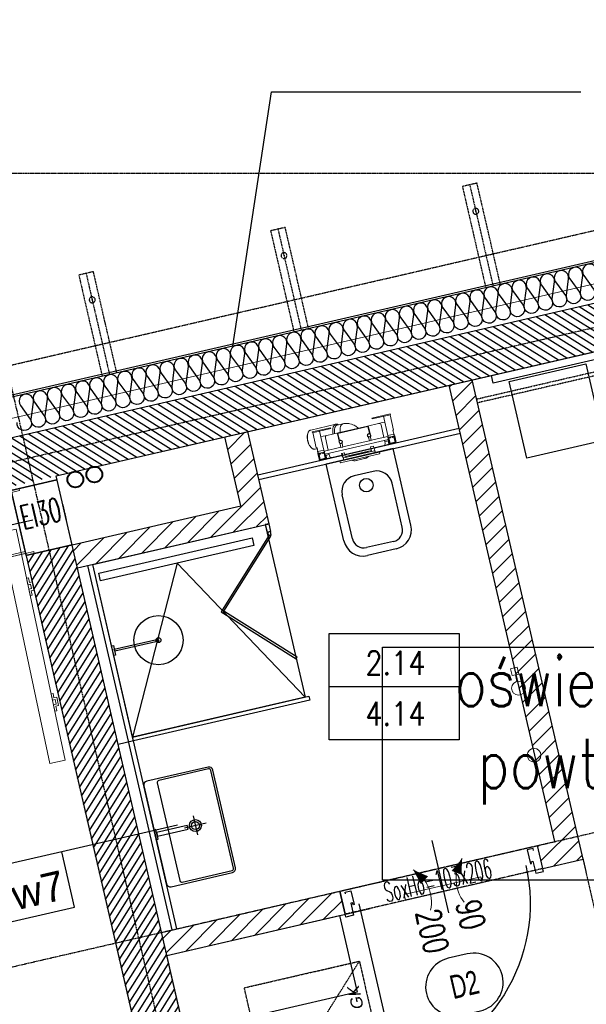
# Model space of a CAD drawing. Header units: millimetres. Extents: x 69081 to 158617, y -37521 to -9534.
# Tile 137 of 256: x 111708 to 111996, y -19071 to -18571. Entities that reach past the tile are written whole.
import ezdxf
from ezdxf.enums import TextEntityAlignment as Align

# ---------------------------------------------------------------- set-up
doc = ezdxf.new("R2010")
doc.units = ezdxf.units.MM
for name, pattern in [('DASHED2', [0.375, 0.25, -0.125]), ('DO', [0.8, 0.6, -0.1, 0, -0.1]), ('DP', [0.5, 0.3, -0.2]), ('KRESKOWA-SREDNIA', [0.2, 0.12, -0.08]), ('MP', [0.25, 0.15, -0.1])]:
    doc.linetypes.add(name, pattern=pattern)
for name, color, linetype in [('0_oświetlenie', 7, 'Continuous'), ('_A-opisy', 51, 'Continuous'), ('A-----SZ', 8, 'Continuous'), ('A-ARM', 8, 'Continuous'), ('A-BUD-MA-MATERIALY', 8, 'Continuous'), ('A-MEB', 8, 'Continuous'), ('A-OKN', 3, 'Continuous'), ('A-OSI', 8, 'DO'), ('A-SCI', 7, 'Continuous'), ('A_GSA_GK', 2, 'Continuous'), ('AM DRZIW WEWN', 1, 'Continuous'), ('B-widok', 9, 'Continuous'), ('BA_ARM', 8, 'Continuous'), ('BA_drz', 7, 'Continuous'), ('BA_sym', 7, 'Continuous'), ('BA_WIC', 1, 'Continuous'), ('BA_wig', 3, 'Continuous'), ('F-BIL', 1, 'Continuous'), ('F-BIL-OP', 3, 'Continuous'), ('F-BIL-TA', 1, 'Continuous'), ('JS_p.poż.', 240, 'Continuous'), ('JS_PODCIĄGI', 1, 'DP'), ('JS_SUFIT PODWIESZONY', 40, 'Continuous'), ('porta', 8, 'Continuous'), ('R-----OP', 1, 'Continuous'), ('R-----WY', 1, 'Continuous')]:
    doc.layers.add(name, color=color, linetype=linetype)
for name, color, linetype, lineweight in [('_A-stolarka', 72, 'Continuous', 9), ('_A-ściany', 141, 'Continuous', 35), ('A-DRZ-SY', 7, 'Continuous', 25), ('DRZWI', 3, 'Continuous', 20), ('IS_Grzejnik', 15, 'Continuous', 5), ('IS_Pion1', 7, 'Continuous', 5), ('IS_Zawór1', 15, 'Continuous', 5), ('SB_OTWORY DRZWI', 1, 'Continuous', 9)]:
    doc.layers.add(name, color=color, linetype=linetype, lineweight=lineweight)
doc.layers.get('R-----WY').off()
doc.styles.add('Arial', font='l_10646.ttf')
doc.styles.add('BIKTS', font='bikromsw.shx', dxfattribs={"width": 0.85})
doc.styles.add('Opisowy', font='arial.ttf')
doc.styles.add('ROMANS', font='romans.shx', dxfattribs={"height": 1})
doc.styles.add('SIMPLEX', font='simplex', dxfattribs={"width": 0.85})
doc.styles.add('SŁAWKA', font='simplex.shx', dxfattribs={"height": 12.5})
doc.styles.add('WYM--ROMANSSHX-08', font='ROMANS.SHX', dxfattribs={"width": 0.8})

# ---------------------------------------------------------------- blocks, each defined once
blk = doc.blocks.new('stelaż kibel')
at = {"layer": 'BA_ARM', "lineweight": 0}
for p, q in [((-8.04, 20.61), (-21.23, 20.61)), ((-4.56, 20.01), (-7.53, 20.01)), ((-22.85, 19.54), (-23.06, 19.23)), ((-20.64, 19.5), (-20.64, 19.1)), ((-20.64, 19.5), (-11.14, 19.5)), ((-20.64, 19.1), (-11.14, 19.1)), ((-20.49, 11.1), (-20.49, 19.1)), ((-16.99, 9.1), (-16.99, 19.1)), ((-16.99, 16.1), (-15.84, 16.1)), ((-13.84, 16.1), (-15.84, 16.1)), ((-14.84, 8.6), (-14.84, 15.1)), ((-13.84, 16.1), (-7.94, 16.1)), ((-11.14, 19.5), (-11.14, 19.1)), ((-8.44, 15.6), (-8.44, 11.9)), ((-8.14, 12.11), (-8.14, 15.8)), ((-8.14, 15.8), (7.46, 15.8)), ((7.26, 16.1), (-7.94, 16.1)), ((7.26, 16.1), (13.16, 16.1)), ((7.46, 15.8), (7.46, 12.11)), ((7.76, 11.9), (7.76, 15.6)), ((10.46, 19.5), (10.46, 19.1)), ((10.46, 19.5), (19.96, 19.5)), ((10.46, 19.1), (19.96, 19.1)), ((15.16, 16.1), (13.16, 16.1)), ((14.16, 15.1), (14.16, 8.6)), ((15.16, 16.1), (16.31, 16.1)), ((16.31, 9.1), (16.31, 19.1)), ((19.81, 11.1), (19.81, 19.1)), ((19.96, 19.5), (19.96, 19.1)), ((-23.06, 12), (-22.85, 11.68)), ((-21.23, 10.61), (-20.09, 10.61)), ((-20.09, 11.1), (-20.49, 11.1)), ((-20.09, 9.1), (-20.09, 11.1)), ((-8.44, 11.9), (-8.41, 11.9)), ((-8.27, 11.9), (-8.14, 11.9)), ((-8.24, 10.29), (-8.24, 8.5)), ((-8.14, 11.9), (-8.14, 11.99)), ((-7.24, 8.5), (-7.24, 10.29)), ((6.56, 8.5), (6.56, 10.29)), ((7.46, 11.99), (7.46, 11.9)), ((7.46, 11.9), (7.59, 11.9)), ((7.56, 10.29), (7.56, 8.5)), ((7.73, 11.9), (7.76, 11.9)), ((19.41, 11.1), (19.81, 11.1)), ((19.41, 9.1), (19.41, 11.1)), ((-20.09, 9.35), (-20.37, 9.35)), ((-20.37, 9.35), (-20.37, 4.55)), ((-20.34, 8.1), (-20.34, 4.6)), ((-16.84, 8.1), (-20.34, 8.1)), ((-16.99, 7.95), (-20.19, 7.95)), ((-20.19, 7.95), (-20.19, 4.75)), ((-20.09, 9.1), (-16.99, 9.1)), ((-20.09, 9.1), (-20.09, 8.1)), ((-19.04, 7.8), (-20.04, 7.8)), ((-20.04, 7.8), (-20.04, 4.8)), ((-19.84, 5), (-19.84, 7.6)), ((-19.84, 7.6), (-19.04, 7.6)), ((-19.04, 7.6), (-19.04, 7.8)), ((-17.04, 7.8), (-18.04, 7.8)), ((-18.04, 7.8), (-18.04, 7.6)), ((-18.04, 7.6), (-17.24, 7.6)), ((-17.24, 7.6), (-17.24, 5)), ((-17.09, 9.1), (-17.09, 8.1)), ((-17.04, 4.8), (-17.04, 7.8)), ((-16.99, 4.75), (-16.99, 7.95)), ((-16.84, 8.6), (-16.84, 8.1)), ((-8.24, 8.6), (-16.84, 8.6)), ((-16.84, 4.6), (-16.84, 8.1)), ((16.16, 7), (-16.84, 7)), ((-14.84, 6.4), (-16.84, 6.4)), ((-16.54, 6.4), (-16.54, 4.6)), ((-14.84, 5.6), (-14.84, 7)), ((-7.14, 5.5), (-8.64, 5.5)), ((-8.64, 5.5), (-8.64, 4.6)), ((-8.37, 5.5), (-8.37, 2.47)), ((-8.24, 8.5), (-7.24, 8.5)), ((6.56, 8.6), (-7.24, 8.6)), ((-7.14, 4.6), (-7.14, 5.5)), ((7.96, 5.5), (6.46, 5.5)), ((6.46, 4.6), (6.46, 5.5)), ((7.56, 8.5), (6.56, 8.5)), ((16.16, 8.6), (7.56, 8.6)), ((7.96, 5.5), (7.96, 4.6)), ((14.16, 7), (14.16, 5.6)), ((16.16, 6.4), (14.16, 6.4)), ((15.86, 4.6), (15.86, 6.4)), ((16.16, 8.6), (16.16, 8.1)), ((16.16, 8.1), (16.16, 4.6)), ((19.66, 8.1), (16.16, 8.1)), ((19.41, 9.1), (16.31, 9.1)), ((16.31, 7.95), (16.31, 4.75)), ((19.51, 7.95), (16.31, 7.95)), ((17.36, 7.8), (16.36, 7.8)), ((16.36, 7.8), (16.36, 4.8)), ((16.41, 9.1), (16.41, 8.1)), ((16.56, 5), (16.56, 7.6)), ((16.56, 7.6), (17.36, 7.6)), ((17.36, 7.6), (17.36, 7.8)), ((18.36, 7.8), (18.36, 7.6)), ((19.36, 7.8), (18.36, 7.8)), ((18.36, 7.6), (19.16, 7.6)), ((19.16, 7.6), (19.16, 5)), ((19.36, 4.8), (19.36, 7.8)), ((19.56, 9.4), (19.41, 9.4)), ((19.41, 9.1), (19.41, 8.1)), ((19.66, 8.15), (19.41, 8.4)), ((19.41, 8.4), (19.41, 8.1)), ((19.51, 4.75), (19.51, 7.95)), ((19.56, 8.25), (19.56, 9.4)), ((19.66, 8.1), (19.66, 8.15)), ((19.66, 4.6), (19.66, 8.1)), ((-20.37, 4.55), (-10.87, 4.55)), ((-20.34, 4.6), (-16.84, 4.6)), ((-20.19, 4.75), (-16.99, 4.75)), ((-20.04, 4.8), (-17.04, 4.8)), ((-17.24, 5), (-19.84, 5)), ((-16.54, 4.6), (-16.84, 4.6)), ((-13.84, 4.6), (-16.54, 4.6)), ((-8.64, 4.6), (-13.84, 4.6)), ((-10.87, 4.55), (-10.87, 4.6)), ((-10.29, 2), (-10.29, 1.2)), ((-10.25, 2), (-10.29, 2)), ((-10.25, 2), (-9.45, 2)), ((-10.05, 1), (-10.09, 1)), ((-9.45, 1), (-10.05, 1)), ((9.45, 2), (-9.45, 2)), ((9.45, 1), (-9.45, 1)), ((-8.64, 4.6), (-8.37, 4.6)), ((-8.64, 3.6), (-8.64, 4.6)), ((-8.37, 3.6), (-8.64, 3.6)), ((-8.37, 2.47), (-8.32, 2.42)), ((-8.37, 2.47), (-8.32, 2.47)), ((-8.34, 2.43), (-8.34, 2)), ((-8.31, 3.1), (-8.32, 3.1)), ((-8.31, 3.1), (-8.01, 3.1)), ((8.01, 3.1), (-8.01, 3.1)), ((-7.14, 3.6), (-7.14, 4.6)), ((6.46, 4.6), (-7.14, 4.6)), ((6.46, 3.6), (-7.14, 3.6)), ((-6.37, 3.1), (-6.37, 3.6)), ((-4.77, 3.6), (-4.77, 3.3)), ((-4.77, 3.3), (-4.77, 3.1)), ((-4.77, 3.3), (4.83, 3.3)), ((-4.77, 3.3), (4.83, 3.3)), ((-2.14, 0.3), (-2.21, 0.3)), ((-2.11, 0.3), (-2.14, 0.3)), ((2.18, 0.3), (-2.11, 0.3)), ((2.2, 0.3), (2.18, 0.3)), ((2.27, 0.3), (2.2, 0.3)), ((4.83, 3.3), (4.83, 3.6)), ((4.83, 3.1), (4.83, 3.3)), ((6.21, 3.6), (6.21, 3.1)), ((6.46, 3.6), (6.46, 4.6)), ((13.16, 4.6), (7.96, 4.6)), ((8.01, 3.1), (8.14, 3.1)), ((8.14, 3.1), (8.14, 2)), ((8.14, 3.1), (8.19, 3.1)), ((8.19, 3.1), (8.19, 2)), ((8.19, 2.35), (8.21, 2.37)), ((8.19, 2.37), (8.21, 2.37)), ((8.21, 2.37), (8.21, 4.6)), ((9.45, 2), (10.25, 2)), ((10.05, 1), (9.45, 1)), ((10.25, 2), (10.25, 1.2)), ((15.86, 4.6), (13.16, 4.6)), ((16.16, 4.6), (15.86, 4.6)), ((16.16, 4.6), (19.66, 4.6)), ((16.31, 4.75), (19.51, 4.75)), ((16.36, 4.8), (19.36, 4.8)), ((19.16, 5), (16.56, 5))]:
    blk.add_line(p, q, dxfattribs=at)
at = {"layer": 'BA_ARM', "lineweight": 0, "flags": 128}
for points in [[(-21.23, 20.61), (-21.45, 20.59), (-21.67, 20.54), (-21.88, 20.46), (-22.09, 20.33), (-22.3, 20.18), (-22.5, 19.99), (-22.68, 19.78), (-22.86, 19.53), (-23.03, 19.26), (-23.18, 18.96), (-23.32, 18.64), (-23.45, 18.29), (-23.56, 17.93), (-23.65, 17.55), (-23.73, 17.16), (-23.79, 16.75), (-23.83, 16.34), (-23.85, 15.93), (-23.86, 15.51), (-23.84, 15.09), (-23.81, 14.68), (-23.76, 14.27), (-23.69, 13.87), (-23.61, 13.48), (-23.51, 13.11), (-23.39, 12.76), (-23.25, 12.43), (-23.11, 12.11), (-22.95, 11.83), (-22.77, 11.57), (-22.59, 11.34), (-22.4, 11.13), (-22.2, 10.96), (-21.99, 10.83), (-21.78, 10.72), (-21.56, 10.65), (-21.34, 10.62), (-21.23, 10.61)], [(-10.66, 16.1), (-10.64, 16.34), (-10.6, 16.75), (-10.54, 17.16), (-10.47, 17.55), (-10.37, 17.93), (-10.26, 18.29), (-10.14, 18.64), (-10, 18.96), (-9.84, 19.26), (-9.68, 19.53), (-9.5, 19.78), (-9.31, 19.99), (-9.11, 20.18), (-8.91, 20.33), (-8.7, 20.46), (-8.48, 20.54), (-8.26, 20.59), (-8.04, 20.61)], [(-9.83, 16.1), (-9.81, 16.4), (-9.76, 16.78), (-9.7, 17.16), (-9.62, 17.52), (-9.52, 17.87), (-9.41, 18.2), (-9.28, 18.51), (-9.13, 18.79), (-8.98, 19.05), (-8.81, 19.28), (-8.63, 19.49), (-8.44, 19.66), (-8.25, 19.8), (-8.05, 19.9), (-7.84, 19.97), (-7.64, 20.01), (-7.53, 20.01)], [(-6.86, 16.1), (-6.83, 16.4), (-6.79, 16.78), (-6.72, 17.16), (-6.64, 17.52), (-6.54, 17.87), (-6.43, 18.2), (-6.3, 18.51), (-6.16, 18.79), (-6, 19.05), (-5.83, 19.28), (-5.65, 19.49), (-5.47, 19.66), (-5.27, 19.8), (-5.07, 19.9), (-4.87, 19.97), (-4.66, 20.01), (-4.55, 20.01)], [(2.46, 16.1), (2.18, 16.51), (1.84, 16.94), (1.54, 17.29), (1.26, 17.57), (0.8, 17.99), (0.27, 18.42), (-0.36, 18.83), (-1.08, 19.22), (-1.57, 19.43), (-2.05, 19.61), (-2.47, 19.73), (-2.64, 19.78), (-2.84, 19.82), (-3.14, 19.88), (-3.54, 19.95), (-4.04, 20), (-4.55, 20.01)], [(-23.06, 12), (-23.12, 12.09), (-23.28, 12.36), (-23.42, 12.66), (-23.55, 12.97), (-23.66, 13.31), (-23.76, 13.67), (-23.84, 14.04), (-23.9, 14.42), (-23.95, 14.81), (-23.98, 15.21), (-23.99, 15.61), (-23.98, 16.01), (-23.95, 16.41), (-23.9, 16.8), (-23.84, 17.19), (-23.76, 17.56), (-23.66, 17.91), (-23.55, 18.25), (-23.42, 18.57), (-23.28, 18.87), (-23.12, 19.14), (-23.06, 19.23)], [(2.2, 0.3), (2.23, 0.3), (2.25, 0.3)]]:
    blk.add_lwpolyline(points, dxfattribs=at)
at = {"layer": 'BA_ARM', "lineweight": 0}
for centre, radius, start, end in [((-8.13, 18.84), 1.78, 41.3776, 87.2916), ((-13.84, 15.1), 1, 90, 180), ((-7.94, 15.6), 0.5, 90, 180), ((7.26, 15.6), 0.5, 0, 90), ((13.16, 15.1), 1, 0, 90), ((-7.74, 11.3), 0.9, 138.1897, 242.734), ((-7.74, 11.3), 0.8, 131.4096, 120), ((-7.94, 10.29), 0.3, 135.0482, 180), ((-7.74, 11.3), 0.9, 297.266, 116.3878), ((-7.54, 10.29), 0.3, 0, 44.9518), ((7.06, 11.3), 0.9, 63.6122, 242.734), ((7.06, 11.3), 0.8, 60, 48.5904), ((6.86, 10.29), 0.3, 135.0482, 180), ((7.06, 11.3), 0.9, 297.266, 41.8103), ((7.26, 10.29), 0.3, 0, 44.9518), ((-13.84, 5.6), 1, 180, 270), ((13.16, 5.6), 1, 270, 0), ((-10.09, 1.2), 0.2, 179.9998, 269.9999), ((-2.21, 4.3), 4, 235.5885, 270), ((-2.17, 3.71), 3.41, 232.6467, 270.5225), ((-2.15, 3.69), 3.39, 232.5127, 270.557), ((2.21, 3.71), 3.41, 269.4571, 307.3947), ((2.27, 4.3), 4, 270, 270.6505), ((2.27, 4.3), 4, 273.5283, 304.4115), ((2.45, 3.34), 2.99, 281.7106, 308.4469), ((10.05, 1.2), 0.2, 269.9998, 0.0006)]:
    blk.add_arc(centre, radius, start, end, dxfattribs=at)
blk = doc.blocks.new('wc 50')
at = {"layer": 'A-MEB', "ltscale": 50}
for p, q in [((57717.02, -30557.07), (57682.02, -30557.07)), ((57682.02, -30597.07), (57682.02, -30557.07)), ((57717.02, -30597.07), (57717.02, -30557.07)), ((57704.52, -30566.07), (57694.52, -30566.07)), ((57686.52, -30597.07), (57686.52, -30574.07)), ((57712.52, -30597.07), (57712.52, -30574.07)), ((57707.02, -30607.07), (57692.02, -30607.07)), ((57706.52, -30603.07), (57692.52, -30603.07))]:
    blk.add_line(p, q, dxfattribs=at)
blk.add_circle((57699.52, -30572.1), 3.43, dxfattribs=at)
for centre, radius, start, end in [((57694.52, -30574.07), 8, 90, 180), ((57704.52, -30574.07), 8, 0, 90), ((57692.02, -30597.07), 10, 180, 270), ((57692.52, -30597.07), 6, 180, 270), ((57706.52, -30597.07), 6, 270, 0), ((57707.02, -30597.07), 10, 270, 0)]:
    blk.add_arc(centre, radius, start, end, dxfattribs=at)
blk = doc.blocks.new('osie')
at = {"layer": 'A-OSI'}
for p, q in [((17560.16, -41339.7), (18200.3, -44112.43)), ((16655.23, -41856.71), (18557.21, -41417.61)), ((16633.35, -41487.43), (20818.3, -41487.43)), ((16711.47, -42100.31), (18613.45, -41661.2))]:
    blk.add_line(p, q, dxfattribs=at)
blk = doc.blocks.new('KRATKA WENT')
at = {"layer": 'DRZWI'}
for points in [[(-12.72, 11.16, 0, 5.4, 0), (-8.38, 4.78, 5.4, 5.4, 0)], [(12.72, 11.16, 0, 5.4, 0), (8.38, 4.78, 5.4, 5.4, 0)]]:
    blk.add_lwpolyline(points, format="xyseb", dxfattribs=at)
blk.add_lwpolyline([(20, -3), (20, 0), (-20, 0), (-20, -3)], close=True, dxfattribs=at)
for centre, start, end in [((-26.01, -2.55), 334.6838, 45.9092), ((26.01, -2.55), 134.0908, 205.3162)]:
    blk.add_arc(centre, 19.09, start, end, dxfattribs=at)
blk = doc.blocks.new('dr1h901')
at = {"color": 0}
blk.add_line((-0.5, 0), (-0.5, 1.005), dxfattribs=at)
at = {"color": 1}
blk.add_line((0, 0.1689), (0, -0.2655), dxfattribs=at)
blk.add_arc((-0.5, 0), 1, 0, 90, dxfattribs=at)
blk = doc.blocks.new('DYBY-BL5')
at = {"layer": 'F-BIL-TA', "color": 1}
blk.add_line((0, 45), (110, 45), dxfattribs=at)
blk.add_lwpolyline([(0, 0), (0, 90), (110, 90), (110, 0)], close=True, dxfattribs=at)
at = {"layer": 'F-BIL-OP', "style": 'SIMPLEX', "width": 0.85}
blk.add_attdef('NR', text='', height=20, dxfattribs=at).set_placement((56, 55), align=Align.CENTER)
at = {"layer": 'F-BIL-OP', "color": 2, "style": 'SIMPLEX', "width": 0.85, "flags": 1}
for tag, p in [('NAZWA', (119, 55)), ('POSADZKA', (119, 12)), ('GRUPA', (119, -27)), ('RODZAJ', (119, -72))]:
    blk.add_attdef(tag, p, '', height=19, dxfattribs=at)
at = {"layer": 'F-BIL-OP', "color": 2, "style": 'SIMPLEX', "width": 0.85}
blk.add_attdef('POW.', text='', height=20, dxfattribs=at).set_placement((56, 12), align=Align.CENTER)
at = {"layer": 'F-BIL-OP', "color": 2, "style": 'SIMPLEX', "width": 0.85, "flags": 1}
blk.add_attdef('POWH.', text='', height=20, dxfattribs=at).set_placement((56, -27), align=Align.CENTER)
blk = doc.blocks.new('rewizje małe')
at = {"layer": '_A-opisy', "color": 40}
blk.add_line((30513.18, -31215.64), (30513.18, -31235.83), dxfattribs=at)
blk.add_line((30513.18, -31215.64), (30513.18, -31235.83), dxfattribs=at)
blk.add_circle((30513.19, -31202.89), 12.75, dxfattribs=at)
at = {"layer": '_A-stolarka'}
for p, q in [((30497.25, -31227.33), (30497.25, -31196.51)), ((30497.25, -31196.51), (30498.31, -31196.51)), ((30497.25, -31228.39), (30497.25, -31196.51)), ((30498.31, -31196.51), (30498.31, -31228.39)), ((30497.25, -31228.39), (30497.25, -31227.33)), ((30496.19, -31228.39), (30497.25, -31228.39)), ((30496.19, -31232.64), (30496.19, -31228.39)), ((30496.19, -31228.39), (30497.25, -31228.39)), ((30497.25, -31232.64), (30496.19, -31232.64)), ((30497.25, -31228.39), (30497.25, -31232.64)), ((30498.31, -31228.39), (30497.25, -31228.39)), ((30529.12, -31228.39), (30529.12, -31228.39)), ((30529.12, -31228.39), (30529.12, -31232.64)), ((30530.19, -31228.39), (30529.12, -31228.39)), ((30529.12, -31232.64), (30530.19, -31232.64)), ((30530.19, -31232.64), (30530.19, -31228.39))]:
    blk.add_line(p, q, dxfattribs=at)
blk.add_arc((30497.25, -31228.39), 31.88, 0, 90, dxfattribs=at)
at = {"layer": '_A-ściany', "linetype": 'Continuous'}
for p, q in [((30496.18, -31228.39), (30496.18, -31252.39)), ((30530.18, -31228.39), (30530.18, -31252.39))]:
    blk.add_line(p, q, dxfattribs=at)
at = {"layer": '_A-ściany', "lineweight": 5}
for p, q in [((30530.18, -31228.39), (30496.18, -31228.39)), ((30530.18, -31252.39), (30496.18, -31252.39))]:
    blk.add_line(p, q, dxfattribs=at)
at = {"layer": 'JS_PODCIĄGI', "color": 4}
for p, q in [((30517.17, -31252.39), (30509.2, -31252.39)), ((30509.2, -31252.39), (30517.17, -31252.39))]:
    blk.add_line(p, q, dxfattribs=at)
at = {"layer": '_A-opisy', "color": 40, "insert": (30483.07, -31194.21), "char_height": 17, "attachment_point": 1, "style": 'Opisowy'}
blk.add_mtext_dynamic_manual_height_columns('\\pxqc;r', width=61.6239, gutter_width=1.06, heights=[0], dxfattribs=at)
blk = doc.blocks.new('symdrz')
blk.add_lwpolyline([(-10, -30, -1), (-10, 30), (10, 30, -1), (10, -30)], format="xyb", close=True)
at = {"style": 'BIKTS', "width": 0.8}
blk.add_attdef('SZERDRZ', text='', height=25, dxfattribs=at).set_placement((77.1, 8.8), align=Align.CENTER)
blk.add_attdef('SYMDRZ', text='', height=25, dxfattribs=at).set_placement((0, 0), align=Align.MIDDLE)
blk.add_attdef('WYSDRZ', text='', height=25, dxfattribs=at).set_placement((77.1, -9.5), align=Align.TOP_CENTER)
blk = doc.blocks.new('grzejniki pietro 2')
at = {"layer": 'IS_Grzejnik', "extrusion": (0, 0, -1), "elevation": -289.1}
blk.add_lwpolyline([(-17686.34, -41092.83), (-17711.29, -41210.21), (-17703.47, -41211.87), (-17678.52, -41094.49)], close=True, dxfattribs=at)
at = {"layer": 'IS_Grzejnik', "elevation": 289.1}
for points in [[(17691.65, -41117.77), (17692.34, -41121.03), (17693.71, -41120.74), (17694.19, -41123.02), (17692.82, -41123.31), (17693.52, -41126.57), (17694.5, -41126.37), (17694.01, -41124.08), (17695.38, -41123.79), (17694.48, -41119.55), (17693.11, -41119.85), (17692.62, -41117.56)], [(17704.12, -41176.46), (17704.81, -41179.72), (17706.18, -41179.43), (17706.67, -41181.71), (17705.3, -41182), (17705.99, -41185.26), (17706.97, -41185.06), (17706.48, -41182.77), (17707.85, -41182.48), (17706.95, -41178.24), (17705.58, -41178.53), (17705.1, -41176.25)]]:
    blk.add_lwpolyline(points, close=True, dxfattribs=at)
at = {"layer": 'IS_Pion1', "color": 5, "lineweight": 40}
blk.add_circle((17726.09, -41065.08, 289.1), 4, dxfattribs=at)
at = {"layer": 'IS_Pion1', "color": 1, "lineweight": 40}
blk.add_circle((17716.41, -41067.6, 289.1), 4, dxfattribs=at)
at = {"layer": 'IS_Zawór1', "linetype": 'ByBlock', "lineweight": -2, "extrusion": (0, 0, -1)}
blk.add_lwpolyline([(-17938.26, -41167.19), (-17937.47, -41163.78), (-17940.88, -41163), (-17941.67, -41166.41)], close=True, dxfattribs=at)
at = {"layer": 'IS_Zawór1', "linetype": 'ByBlock', "lineweight": -2, "extrusion": (0.97437, 0.224951, 0), "elevation": 8219.65}
blk.add_lwpolyline([(-44150.81, 0), (-44147.31, 0)], dxfattribs=at)
at = {"layer": 'IS_Zawór1', "linetype": 'ByBlock', "lineweight": -2, "extrusion": (0.982006, 0.188847, 0), "elevation": 9844.5}
blk.add_lwpolyline([(-43852.45, 0), (-43848.95, 0)], dxfattribs=at)
at = {"layer": 'IS_Zawór1', "linetype": 'ByBlock', "lineweight": -2}
for centre in [(17941.54, -41173.62), (17949.44, -41207.71)]:
    blk.add_circle(centre, 3.5, dxfattribs=at)
blk = doc.blocks.new('A$C253e2aa0')
at = {"layer": 'B-widok', "color": 1, "linetype": 'MP'}
blk.add_lwpolyline([(0, 60), (120, 60), (120, 0), (0, 0), (0, 60)], dxfattribs=at)
at = {"layer": 'B-widok', "linetype": 'MP'}
blk.add_lwpolyline([(0, 0), (60, 60), (120, 0)], dxfattribs=at)
at = {"layer": 'R-----OP', "ltscale": 10, "insert": (11.78, 9.11, 36538.02), "char_height": 6, "width": 4709.9909, "attachment_point": 1, "style": 'SŁAWKA'}
blk.add_mtext('{\\fArial|b0|i1|c0|p34;REWIZJE W SUFICIE GK}', dxfattribs=at)
blk = doc.blocks.new('A$Cf85abbde')
at = {"layer": 'A-SCI', "color": 4}
for p, q in [((12, 103), (0, 103)), ((12, 0), (0, 0))]:
    blk.add_line(p, q, dxfattribs=at)
at = {"layer": 'JS_PODCIĄGI', "lineweight": -3}
for p, q in [((0, 0), (0, 103)), ((12, 103), (12, 0))]:
    blk.add_line(p, q, dxfattribs=at)
at = {"layer": 'AM DRZIW WEWN', "insert": (0.83, 21.87), "char_height": 10, "width": 61.9698, "attachment_point": 1, "rotation": 90, "style": 'ROMANS'}
blk.add_mtext('{\\W0.5;SoxHo=103x206}', dxfattribs=at)

msp = doc.modelspace()

# ---------------------------------------------------------------- hatches: boundary and pattern name
at = {"layer": 'A-----SZ'}
h = msp.add_hatch(dxfattribs=at)
h.set_pattern_fill('ANSI31', color=256, angle=282.941373)
h.set_pattern_definition([(327.941373, (125079.1033, 14716.25), (1.6852479, 2.6908297), [])])
h.paths.add_polyline_path([(112014.5793, -18711.2511), (112019.9542, -18734.6415), (111688.1692, -18811.2401), (111682.7943, -18787.8497)])
h = msp.add_hatch(dxfattribs=at)
h.set_pattern_fill('ANSI31', color=256, scale=2)
h.set_pattern_definition([(45, (77432.36, 11586.2524), (-4.4901281, 4.4901281), [])])
h.paths.add_polyline_path([(111938.0672, -18753.5466), (111926.3748, -18756.246), (111979.9131, -18988.1461), (111971.1438, -18990.1707), (111973.8432, -19001.8631), (111994.305, -18997.1391)])
h.paths.add_polyline_path([(111824.0659, -18779.8659), (111812.3735, -18782.5653), (111820.4717, -18817.6426), (111734.7271, -18837.4383), (111737.4266, -18849.1308), (111834.8636, -18826.6357)])
h.paths.add_polyline_path([(111873.4831, -19025.0331), (111870.7837, -19013.3406), (111780.1673, -19034.2611), (111782.8667, -19045.9535)])
h.paths.add_polyline_path([(111543.5269, -18893.896), (111540.8275, -18882.2036), (111455.0829, -18901.9993), (111446.9847, -18866.922), (111435.2923, -18869.6214), (111446.0899, -18916.3911)])
h.paths.add_polyline_path([(111332.9834, -18893.2412), (111321.291, -18895.9406), (111377.5287, -19139.5332), (111397.9905, -19134.8092), (111395.2911, -19123.1167), (111386.5217, -19125.1413)])
h.paths.add_polyline_path([(111588.967, -19090.7188), (111586.2676, -19079.0263), (111493.7025, -19100.3967), (111496.4019, -19112.0891)])
h.paths.add_polyline_path([(111636.4317, -19296.3109), (111633.0574, -19281.6953), (111023.1018, -19422.5147), (111026.476, -19437.1302)])
h.paths.add_polyline_path([(112440.287, -19110.7262), (112436.9127, -19096.1107), (111826.9571, -19236.9301), (111830.3313, -19251.5456)])
h.paths.add_polyline_path([(111977.6292, -19409.4581), (111974.9297, -19397.7657), (111869.6978, -19422.0604), (111872.3972, -19433.7528)])
h.paths.add_polyline_path([(111678.4975, -19478.5181), (111675.7981, -19466.8256), (111570.5662, -19491.1203), (111573.2656, -19502.8128)])
h.paths.add_polyline_path([(111430.0332, -19535.8806), (111472.9055, -19525.9827), (111470.206, -19514.2903), (111415.6413, -19526.8876), (111451.6335, -19682.7868), (111463.3259, -19680.0874)])
h.paths.add_polyline_path([(111629.42, -19657.1361), (111626.0457, -19642.5205), (111101.8346, -19763.5442), (111105.2089, -19778.1597)])
h.paths.add_polyline_path([(111703.6921, -19587.6475), (111700.9926, -19575.9551), (111603.5556, -19598.4502), (111614.3533, -19645.2199), (111626.0457, -19642.5205), (111617.9475, -19607.4432)])
h.paths.add_polyline_path([(111725.9622, -19684.1102), (111723.2628, -19672.4177), (111637.5182, -19692.2134), (111629.42, -19657.1361), (111617.7276, -19659.8355), (111628.5252, -19706.6053)])
h.paths.add_polyline_path([(111762.4043, -19841.9581), (111759.7049, -19830.2657), (111654.4729, -19854.5604), (111657.1723, -19866.2528)])
h.paths.add_polyline_path([(112017.2989, -19616.8498), (112006.5012, -19570.08), (111994.8088, -19572.7794), (112002.907, -19607.8568), (111917.1624, -19627.6525), (111919.8619, -19639.3449)])
h.paths.add_polyline_path([(111992.3293, -19508.6947), (111894.8923, -19531.1898), (111897.5917, -19542.8823), (111983.3363, -19523.0866), (111991.4345, -19558.1639), (112003.1269, -19555.4645)])
h.paths.add_polyline_path([(112519.0199, -19451.7558), (112515.6456, -19437.1402), (111991.4345, -19558.1639), (111994.8088, -19572.7794)])
h.paths.add_polyline_path([(112061.5359, -19772.8981), (112058.8365, -19761.2057), (111953.6045, -19785.5004), (111956.3039, -19797.1928)])
h = msp.add_hatch(dxfattribs=at)
h.set_pattern_fill('ANSI31', color=256, angle=13)
h.set_pattern_definition([(58, (78350.1636, -6157.4446), (-2.6925527, 1.68249366), [])])
h.paths.add_polyline_path([(111711.3821, -18842.8279), (111734.767, -18837.4291), (111801.3127, -19125.8519), (111777.9278, -19131.2507)])

# ---------------------------------------------------------------- linework, layer by layer
msp.add_lwpolyline([(111556.6836, -18844.1938), (111703.244, -18807.7598), (111981.0586, -20011.1069), (112126.2397, -19977.5892), (112217.3915, -20376.0176), (113845.1415, -20376.0176), (113845.1415, -18660.5941), (113996.1415, -18660.5941), (113996.1415, -20536.5941), (111947.4049, -20536.5941), (111556.4636, -18843.6979)])
at = {"layer": '0_oświetlenie', "color": 7, "lineweight": 5, "elevation": 1}
msp.add_lwpolyline([(111353.9326, -21359.284), (114660.1136, -21359.284), (114644.1136, -18638.284), (113105.1136, -18638.284), (113105.1136, -19854.284), (112602.3789, -19854.284), (112319.9319, -18630.8715), (110820.3763, -18977.0712), (111353.9326, -21359.284)], dxfattribs=at)
at = {"layer": 'A-ARM', "linetype": 'DP'}
for p, q in [((111936.751, -18654.492), (111933.0387, -18655.3491)), ((111936.751, -18654.492), (111933.0387, -18655.3491)), ((111933.0387, -18655.3491), (111938.9801, -18681.0841)), ((111933.0387, -18655.3491), (111938.9801, -18681.0841)), ((111940.4634, -18653.6349), (111936.751, -18654.492)), ((111940.4634, -18653.6349), (111936.751, -18654.492)), ((111936.751, -18654.492), (111948.6338, -18705.962)), ((111936.751, -18654.492), (111948.6338, -18705.962)), ((111946.4048, -18679.3699), (111940.4634, -18653.6349)), ((111946.4048, -18679.3699), (111940.4634, -18653.6349)), ((111839.314, -18676.9871), (111835.6017, -18677.8442)), ((111839.314, -18676.9871), (111835.6017, -18677.8442)), ((111835.6017, -18677.8442), (111841.5431, -18703.5792)), ((111835.6017, -18677.8442), (111841.5431, -18703.5792)), ((111843.0264, -18676.13), (111839.314, -18676.9871)), ((111843.0264, -18676.13), (111839.314, -18676.9871)), ((111839.314, -18676.9871), (111851.1968, -18728.4571)), ((111839.314, -18676.9871), (111851.1968, -18728.4571)), ((111848.9678, -18701.8651), (111843.0264, -18676.13)), ((111848.9678, -18701.8651), (111843.0264, -18676.13)), ((111938.9801, -18681.0841), (111944.9215, -18706.8191)), ((111938.9801, -18681.0841), (111944.9215, -18706.8191)), ((111952.3462, -18705.105), (111946.4048, -18679.3699)), ((111952.3462, -18705.105), (111946.4048, -18679.3699)), ((111741.877, -18699.4822), (111738.1647, -18700.3393)), ((111741.877, -18699.4822), (111738.1647, -18700.3393)), ((111738.1647, -18700.3393), (111744.1061, -18726.0743)), ((111738.1647, -18700.3393), (111744.1061, -18726.0743)), ((111745.5894, -18698.6252), (111741.877, -18699.4822)), ((111745.5894, -18698.6252), (111741.877, -18699.4822)), ((111741.877, -18699.4822), (111753.7598, -18750.9522)), ((111741.877, -18699.4822), (111753.7598, -18750.9522)), ((111751.5308, -18724.3602), (111745.5894, -18698.6252)), ((111751.5308, -18724.3602), (111745.5894, -18698.6252)), ((111854.9092, -18727.6001), (111848.9678, -18701.8651)), ((111854.9092, -18727.6001), (111848.9678, -18701.8651)), ((111841.5431, -18703.5792), (111847.4845, -18729.3142)), ((111841.5431, -18703.5792), (111847.4845, -18729.3142)), ((111744.1061, -18726.0743), (111750.0475, -18751.8093)), ((111744.1061, -18726.0743), (111750.0475, -18751.8093)), ((111757.4722, -18750.0952), (111751.5308, -18724.3602)), ((111757.4722, -18750.0952), (111751.5308, -18724.3602))]:
    msp.add_line(p, q, dxfattribs=at)
for points in [[(111938.3938, -18668.2759, 0.41421356), (111940.1928, -18669.4001, 0.41421356), (111941.317, -18667.6011, 0.41421356), (111939.518, -18666.4769, 0.41421356)], [(111840.9568, -18690.771, 0.41421356), (111842.7558, -18691.8952, 0.41421356), (111843.8799, -18690.0962, 0.41421356), (111842.081, -18688.972, 0.41421356)], [(111743.5198, -18713.2661, 0.41421356), (111745.3188, -18714.3903, 0.41421356), (111746.4429, -18712.5913, 0.41421356), (111744.644, -18711.4672, 0.41421356)]]:
    msp.add_lwpolyline(points, format="xyb", close=True, dxfattribs=at)
at = {"layer": 'A-ARM'}
for points in [[(111832.9148, -18827.0856), (111853.1604, -18914.7789), (111765.4671, -18935.0245), (111745.2215, -18847.3312), (111834.8636, -18826.6357)], [(111853.1604, -18914.7789), (111788.1696, -18846.6525), (111765.4671, -18935.0245)]]:
    msp.add_lwpolyline(points, dxfattribs=at)
for points in [[(111748.295, -18851.7531), (111826.2446, -18833.757), (111827.1444, -18837.6545), (111749.1948, -18855.6506)], [(111765.4671, -18935.0245), (111855.1092, -18914.329), (111855.5591, -18916.2777), (111765.917, -18936.9732)], [(111776.3772, -18982.2814), (111777.502, -18987.1533), (111778.4764, -18986.9283), (111777.3516, -18982.0565)], [(111778.1389, -18985.4668), (111793.7289, -18981.8675), (111793.279, -18979.9188), (111777.689, -18983.518)]]:
    msp.add_lwpolyline(points, close=True, dxfattribs=at)
for points in [[(111771.2034, -18959.8709), (111782.6759, -19009.5638, 0.41421356), (111785.0745, -19011.0626), (111816.2543, -19003.8642, 0.41421356), (111817.7532, -19001.4655), (111806.2807, -18951.7727, 0.41421356), (111803.882, -18950.2738), (111772.7022, -18957.4723, 0.41421356)], [(111778.0239, -18958.2962), (111789.4965, -19007.9891, 0.41421356), (111790.6958, -19008.7385), (111816.0294, -19002.8898, 0.41421356), (111816.7788, -19001.6905), (111805.3063, -18951.9976, 0.41421356), (111804.107, -18951.2482), (111778.7734, -18957.0969, 0.41421356)]]:
    msp.add_lwpolyline(points, format="xyb", close=True, dxfattribs=at)
msp.add_circle((111778.6315, -18885.8015), 12.5, dxfattribs=at)
at = {"layer": 'A-ARM', "linetype": 'DP'}
for p in [(111939.8554, -18667.9385), (111842.4184, -18690.4336), (111744.9814, -18712.9287)]:
    msp.add_point(p, dxfattribs=at)
at = {"layer": 'A-BUD-MA-MATERIALY'}
for points in [[(112001.3159, -18698.876, 1.47258809), (111994.6964, -18700.5401), (111999.6496, -18707.4201, -1.47258809), (111993.03, -18709.0842), (111994.161, -18700.5279, 1.47258809), (111987.5414, -18702.192), (111992.4947, -18709.0719, -1.47258809), (111985.8751, -18710.736), (111987.006, -18702.1797, 1.47258809), (111980.3865, -18703.8438), (111985.3397, -18710.7238, -1.47258809), (111978.7201, -18712.3879), (111979.8511, -18703.8316, 1.47258809), (111973.2315, -18705.4957), (111978.1848, -18712.3756, -1.47258809), (111971.5652, -18714.0397), (111972.6962, -18705.4834, 1.47258809), (111966.0766, -18707.1475), (111971.0298, -18714.0275, -1.47258809), (111964.4102, -18715.6916), (111965.5412, -18707.1353, 1.47258809), (111958.9216, -18708.7994), (111963.8749, -18715.6793, -1.47258809), (111957.2553, -18717.3434), (111958.3863, -18708.7871, 1.47258809), (111951.7667, -18710.4512), (111956.7199, -18717.3312, -1.47258809), (111950.1003, -18718.9953), (111951.2313, -18710.439, 1.47258809), (111944.6117, -18712.1031), (111949.565, -18718.983, -1.47258809), (111942.9454, -18720.6471), (111944.0764, -18712.0908, 1.47258809), (111937.4568, -18713.7549), (111942.41, -18720.6349, -1.47258809), (111935.7904, -18722.299), (111936.9214, -18713.7427, 1.47258809), (111930.3018, -18715.4068), (111935.2551, -18722.2867, -1.47258809), (111928.6355, -18723.9508), (111929.7665, -18715.3945, 1.47258809), (111923.1469, -18717.0586), (111928.1001, -18723.9386, -1.47258809), (111921.4805, -18725.6027), (111922.6115, -18717.0464, 1.47258809), (111915.9919, -18718.7105), (111920.9452, -18725.5904, -1.47258809), (111914.3256, -18727.2545), (111915.4566, -18718.6982, 1.47258809), (111908.837, -18720.3623), (111913.7902, -18727.2423, -1.47258809), (111907.1707, -18728.9064), (111908.3016, -18720.3501, 1.47258809), (111901.682, -18722.0142), (111906.6353, -18728.8941, -1.47258809), (111900.0157, -18730.5582), (111901.1467, -18722.0019, 1.47258809), (111894.5271, -18723.666), (111899.4803, -18730.546, -1.47258809), (111892.8608, -18732.2101), (111893.9917, -18723.6538, 1.47258809), (111887.3721, -18725.3179), (111892.3254, -18732.1978, -1.47258809), (111885.7058, -18733.8619), (111886.8368, -18725.3056, 1.47258809), (111880.2172, -18726.9697), (111885.1704, -18733.8497, -1.47258809), (111878.5509, -18735.5138), (111879.6818, -18726.9575, 1.47258809), (111873.0623, -18728.6216), (111878.0155, -18735.5015, -1.47258809), (111871.3959, -18737.1656), (111872.5269, -18728.6093, 1.47258809), (111865.9073, -18730.2734), (111870.8606, -18737.1534, -1.47258809), (111864.241, -18738.8175), (111865.3719, -18730.2612, 1.47258809), (111858.7524, -18731.9253), (111863.7056, -18738.8052, -0.55167917), (111861.377, -18744.5638)], [(111863.5887, -18743.2494, -0.75878438), (111857.086, -18740.4693), (111858.217, -18731.913, 1.47258809), (111851.5974, -18733.5771), (111856.5507, -18740.4571, -1.47258809), (111849.9311, -18742.1212), (111851.0621, -18733.5649, 1.47258809), (111844.4425, -18735.229), (111849.3957, -18742.1089, -1.47258809), (111842.7761, -18743.773), (111843.9071, -18735.2167, 1.47258809), (111837.2875, -18736.8808), (111842.2408, -18743.7608, -1.47258809), (111835.6212, -18745.4249), (111836.7522, -18736.8686, 1.47258809), (111830.1326, -18738.5327), (111835.0858, -18745.4126, -1.47258809), (111828.4662, -18747.0767), (111829.5972, -18738.5204, 1.47258809), (111822.9776, -18740.1845), (111827.9309, -18747.0645, -1.47258809), (111821.3113, -18748.7286), (111822.4423, -18740.1723, 1.47258809), (111815.8227, -18741.8364), (111820.7759, -18748.7163, -1.47258809), (111814.1563, -18750.3804), (111815.2873, -18741.8241, 1.47258809), (111808.6677, -18743.4882), (111813.621, -18750.3682, -1.47258809), (111807.0014, -18752.0323), (111808.1324, -18743.476, 1.47258809), (111801.5128, -18745.1401), (111806.466, -18752.02, -1.47258809), (111799.8464, -18753.6841), (111800.9774, -18745.1278, 1.47258809), (111794.3578, -18746.7919), (111799.3111, -18753.6719, -1.47258809), (111792.6915, -18755.336), (111793.8225, -18746.7797, 1.47258809), (111787.2029, -18748.4438), (111792.1561, -18755.3237, -1.47258809), (111785.5365, -18756.9878), (111786.6675, -18748.4315, 1.47258809), (111780.0479, -18750.0956), (111785.0012, -18756.9756, -1.47258809), (111778.3816, -18758.6397), (111779.5126, -18750.0834, 1.47258809), (111772.893, -18751.7475), (111777.8462, -18758.6274, -1.47258809), (111771.2267, -18760.2915), (111772.3576, -18751.7352, 1.47258809), (111765.738, -18753.3993), (111770.6913, -18760.2793, -1.47258809), (111764.0717, -18761.9434), (111765.2027, -18753.3871, 1.47258809), (111758.5831, -18755.0512), (111763.5363, -18761.9311, -1.47258809), (111756.9168, -18763.5952), (111758.0477, -18755.0389, 1.47258809), (111751.4281, -18756.703), (111756.3814, -18763.583, -1.47258809), (111749.7618, -18765.2471), (111750.8928, -18756.6908, 1.47258809), (111744.2732, -18758.3549), (111749.2265, -18765.2348, -1.47258809), (111742.6069, -18766.8989), (111743.7378, -18758.3426, 1.47258809), (111737.1183, -18760.0067), (111742.0715, -18766.8867, -1.47258809), (111735.4519, -18768.5508), (111736.5829, -18759.9945, 1.47258809), (111729.9633, -18761.6586), (111734.9166, -18768.5385, -1.47258809), (111728.297, -18770.2026), (111729.4279, -18761.6463, 1.47258809), (111722.8084, -18763.3104), (111727.7616, -18770.1904, -1.47258809), (111721.142, -18771.8545), (111722.273, -18763.2982, 1.47258809), (111715.6534, -18764.9623), (111720.6067, -18771.8422, -1.47258809), (111713.9871, -18773.5063), (111715.1181, -18764.95, 1.47258809), (111708.4985, -18766.6141), (111713.4517, -18773.4941, -1.47258809), (111706.8321, -18775.1582)]]:
    msp.add_lwpolyline(points, format="xyb", dxfattribs=at)
at = {"layer": 'A-MEB'}
for p, q in [((111796.2562, -18975.033), (111798.4924, -18984.719)), ((111802.9177, -18978.7198), (111791.8065, -18981.285))]:
    msp.add_line(p, q, dxfattribs=at)
for points in [[(111948.7107, -18755.1946), (111947.8109, -18751.2971), (112307.3535, -18668.2902), (112308.2533, -18672.1877)], [(111756.4312, -18891.44), (111756.2062, -18890.4657), (111778.519, -18885.3144), (111778.744, -18886.2887)], [(111755.9067, -18893.6137), (111754.7819, -18888.7419), (111755.7563, -18888.5169), (111756.8811, -18893.3888)], [(111791.8647, -19084.9283), (111782.8667, -19045.9535), (111870.56, -19025.7079), (111879.558, -19064.6827)]]:
    msp.add_lwpolyline(points, close=True, dxfattribs=at)
at = {"layer": 'A-MEB', "linetype": 'KRESKOWA-SREDNIA'}
msp.add_lwpolyline([(112317.8478, -18678.183), (111940.7666, -18765.2391), (111940.3167, -18763.2903), (112317.3979, -18676.2343)], dxfattribs=at)
at = {"layer": 'A-MEB'}
msp.add_lwpolyline([(112004.7035, -18784.3461), (111965.7287, -18793.3442), (111956.7306, -18754.3694), (111995.7054, -18745.3713), (112004.7035, -18784.3461)], dxfattribs=at)
for centre, radius in [((111778.6315, -18885.8015), 1.2582), ((111797.4014, -18979.9934), 3.0572), ((111797.4014, -18979.9934), 2.0572)]:
    msp.add_circle(centre, radius, dxfattribs=at)
at = {"layer": 'A-OKN'}
for points in [[(111832.9148, -18827.0856), (111833.8146, -18830.983), (111835.7634, -18830.5331), (111834.8636, -18826.6357)], [(111834.8149, -18832.4419), (111810.9685, -18870.604), (111811.8166, -18871.134), (111835.6629, -18832.9718)], [(111834.0582, -18830.9268), (111834.5081, -18832.8755), (111835.9697, -18832.5381), (111835.5198, -18830.5894)], [(111810.4386, -18871.4521), (111848.6007, -18895.2985), (111849.1307, -18894.4504), (111810.9685, -18870.604)]]:
    msp.add_lwpolyline(points, close=True, dxfattribs=at)
at = {"layer": 'A-SCI', "color": 1}
msp.add_line((112306.9744, -18622.194), (111522.1193, -18803.3921), dxfattribs=at)
at = {"layer": 'A-SCI', "color": 4}
for p, q in [((111682.7425, -18787.8617), (112331.2575, -18638.1402)), ((111682.7425, -18787.8617), (112331.2575, -18638.1402)), ((111726.6289, -18802.361), (112336.5846, -18661.5416)), ((111726.6289, -18802.361), (112336.5846, -18661.5416))]:
    msp.add_line(p, q, dxfattribs=at)
at = {"layer": 'A-SCI', "color": 5}
for p, q in [((111979.9131, -18988.1461), (111926.3748, -18756.246)), ((111994.305, -18997.1391), (111938.0672, -18753.5466)), ((111820.4717, -18817.6426), (111812.3735, -18782.5653)), ((111834.8636, -18826.6357), (111824.0659, -18779.8659)), ((111734.7271, -18837.4383), (111820.4717, -18817.6426)), ((111734.7271, -18837.4383), (111820.4717, -18817.6426)), ((111737.4266, -18849.1308), (111834.8636, -18826.6357)), ((111971.1438, -18990.1707), (111979.9131, -18988.1461)), ((111973.8432, -19001.8631), (111994.305, -18997.1391)), ((111780.1673, -19034.2611), (111870.7837, -19013.3406)), ((111870.7837, -19013.3406), (111873.4831, -19025.0331)), ((111782.8667, -19045.9535), (111886.1499, -19022.1087))]:
    msp.add_line(p, q, dxfattribs=at)
at = {"layer": 'A-SCI', "color": 4}
for points in [[(112303.6001, -18607.5785), (112307.1993, -18623.1684), (110932.3632, -18940.5743), (110928.7639, -18924.9844)], [(111726.6289, -18802.361), (112336.5846, -18661.5416), (112355.7054, -18744.3631)], [(111703.244, -18807.7598), (111777.9278, -19131.2507), (111801.3127, -19125.8519), (111726.6289, -18802.361)]]:
    msp.add_lwpolyline(points, dxfattribs=at)
at = {"layer": 'A_GSA_GK', "color": 8}
for p, q in [((111829.1273, -18801.7892), (111931.4362, -18778.1694)), ((111829.1273, -18801.7892), (111931.4362, -18778.1694)), ((111785.5263, -19033.0239), (111742.7856, -18847.8935))]:
    msp.add_line(p, q, dxfattribs=at)
at = {"layer": 'A_GSA_GK'}
for p, q in [((111829.6897, -18804.2252), (111931.9985, -18780.6053)), ((111829.6897, -18804.2252), (111931.9985, -18780.6053)), ((111787.9622, -19032.4615), (111745.2215, -18847.3312)), ((111765.917, -18936.9732), (111758.122, -18938.7728))]:
    msp.add_line(p, q, dxfattribs=at)
at = {"layer": 'BA_WIC'}
msp.add_line((111788.2355, -18979.818), (111729.5151, -18993.3281), dxfattribs=at)
msp.add_lwpolyline([(111816.4521, -18736.4663), (111836.0464, -18607.2915), (111993.1228, -18607.2915)], dxfattribs=at)
msp.add_lwpolyline([(111681.2284, -19034.0084), (111735.9765, -19021.4123), (111729.5151, -18993.3281), (111674.7669, -19005.9242)], close=True, dxfattribs=at)
at = {"layer": 'JS_PODCIĄGI', "lineweight": -3}
for p, q in [((110928.7639, -18924.9844), (112303.6001, -18607.5785)), ((110928.7639, -18924.9844), (112303.6001, -18607.5785)), ((111801.0877, -19124.8775), (111778.8175, -19028.4149)), ((111801.0877, -19124.8775), (111778.8175, -19028.4149))]:
    msp.add_line(p, q, dxfattribs=at)
at = {"layer": 'JS_SUFIT PODWIESZONY', "linetype": 'DASHED2'}
msp.add_lwpolyline([(111994.305, -18997.1391), (112038.3954, -19188.1157)], dxfattribs=at)
at = {"layer": 'porta'}
for points in [[(111969.1578, -18992.6818), (111968.9328, -18991.7074), (111966.0097, -18992.3823), (111967.6406, -18999.4465), (111968.1278, -18999.334), (111967.9028, -18998.3596), (111968.8772, -18998.1347), (111970.2831, -19004.2245), (111974.1806, -19003.3247), (111974.1806, -19003.3247), (111973.9557, -19002.3503)], [(111873.6695, -19014.727), (111873.4445, -19013.7526), (111876.3677, -19013.0778), (111877.9985, -19020.142), (111877.5114, -19020.2544), (111877.2864, -19019.2801), (111876.312, -19019.505), (111877.718, -19025.5948), (111873.8205, -19026.4946), (111873.8205, -19026.4946), (111873.5956, -19025.5203)]]:
    msp.add_lwpolyline(points, dxfattribs=at)

# ---------------------------------------------------------------- block references
at = {"layer": 'A-ARM', "rotation": 13.00000000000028}
msp.add_blockref('wc 50', (48786.3174, -1998.0907), dxfattribs=at)
at = {"layer": 'A-DRZ-SY', "color": 4, "rotation": 102.9999999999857}
msp.add_blockref('rewizje małe', (88143.4832, -55582.2649), dxfattribs=at)
at = {"layer": 'A-SCI', "color": 4}
msp.add_blockref('osie', (94084.5456, 22838.835), dxfattribs=at)
at = {"layer": 'AM DRZIW WEWN'}
ref = msp.add_blockref('symdrz', (111934.0403, -19060.7787), dxfattribs=dict(at, xscale=-0.4950000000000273, yscale=0.4950000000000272, zscale=0.4950000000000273, rotation=12.9999999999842))
ref.add_attrib('Symdrz', 'D2', dxfattribs={"layer": 'BA_sym', "height": 12, "rotation": 13, "style": 'BIKTS', "width": 0.7}).set_placement((111934.0403, -19060.7787), align=Align.MIDDLE_CENTER)
at = {"layer": 'B-widok', "rotation": 103.0000000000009}
msp.add_blockref('A$C253e2aa0', (111907.6833, -19165.8393, 711.9019), dxfattribs=at)
at = {"layer": 'BA_drz', "xscale": 87, "yscale": -87, "zscale": -87, "rotation": 13}
msp.add_blockref('dr1h901', (111922.8211, -19010.0297), dxfattribs=at)
at = {"layer": 'BA_wig', "rotation": 13.00000000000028}
msp.add_blockref('stelaż kibel', (111881.294, -18794.364), dxfattribs=at)
at = {"layer": 'F-BIL', "xscale": 0.6, "yscale": 0.6, "zscale": 0.6}
msp.add_blockref('DYBY-BL5', (111865.4081, -18936.4036), dxfattribs=at).add_auto_attribs({'NR': '2.14', 'POW.': '4.14'})
at = {"layer": 'IS_Grzejnik'}
msp.add_blockref('grzejniki pietro 2', (94019.9764, 22263.4019, -289.1), dxfattribs=at)
at = {"layer": 'R-----WY', "rotation": 13}
msp.add_blockref('KRATKA WENT', (111922.9883, -19010.525), dxfattribs=at)
msp.add_blockref('KRATKA WENT', (111922.9883, -19010.525), dxfattribs=at)
msp.add_blockref('KRATKA WENT', (111922.9883, -19010.525), dxfattribs=at)
msp.add_blockref('KRATKA WENT', (111922.9883, -19010.525), dxfattribs=at)
at = {"layer": 'SB_OTWORY DRZWI', "rotation": 283.0000000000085}
msp.add_blockref('A$Cf85abbde', (111870.7837, -19013.3406), dxfattribs=at)

# ---------------------------------------------------------------- texts
at = {"layer": '0_oświetlenie', "linetype": 'Continuous', "insert": (112086.4893, -18894.3442, 1), "char_height": 25, "width": 378.004849, "attachment_point": 2, "style": 'WYM--ROMANSSHX-08', "bg_fill": 16, "box_fill_scale": 1.2, "bg_fill_color": 257, "bg_fill_transparency": 0}
msp.add_mtext('\\Fsimplex.shx|c238;oświetlenie wg projektu powtarzalnego wnętrz \\Pmoduł 1B', dxfattribs=at)
at = {"layer": 'JS_p.poż.', "ltscale": 0.02, "insert": (111707.3858, -18817.8939), "char_height": 12, "width": 43.674436, "attachment_point": 1, "rotation": 13, "style": 'ROMANS'}
msp.add_mtext('{\\W0.6;EI30}', dxfattribs=at)
at = {"layer": 'R-----OP', "char_height": 12.5}
for s, insert, width, attachment_point, rotation, style in [('\\pxql;{\\fArial|b0|i0|c238|p34;\\H1.6x;S\\H0.75x;w7}', (111683.478, -19007.8419), 45.544203, 1, 12.956784, 'Arial'), ('\\pxql;{\\W0.7;90\\P200}', (111986.3326, -19358.1388), 342.829506, 9, 283, 'ROMANS')]:
    msp.add_mtext(s, dxfattribs=dict(at, insert=insert, width=width, attachment_point=attachment_point, rotation=rotation, style=style))

doc.saveas('drawing.dxf')
